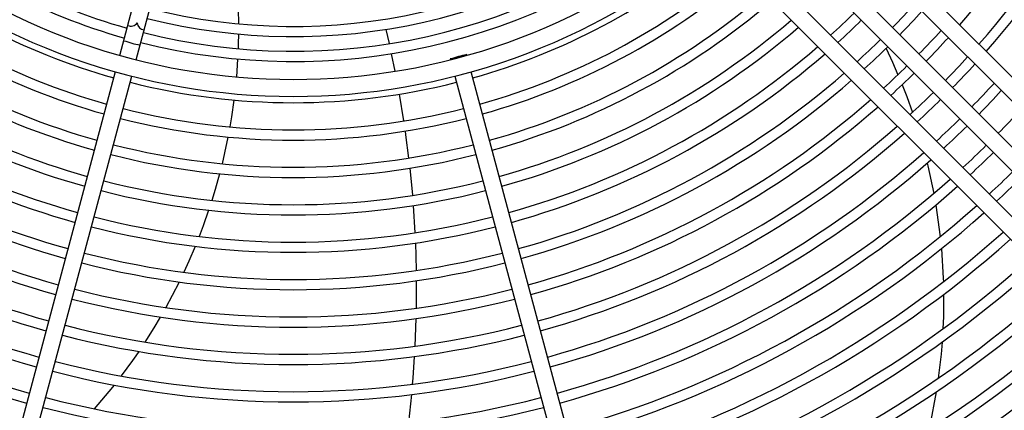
# Model space of a CAD drawing. Header units: centimetres. Extents: x -92429 to 178773, y 2337 to 428125.
# Tile 67 of 138: x 162360 to 162387, y 9265 to 9275. Entities that reach past the tile are written whole.
import ezdxf

# ---------------------------------------------------------------- set-up
doc = ezdxf.new("R2010")
doc.units = ezdxf.units.CM
doc.header["$LTSCALE"] = 50
doc.layers.add('WL_urządzenia', color=1, linetype='Continuous')

msp = doc.modelspace()

# ---------------------------------------------------------------- linework, layer by layer
at = {"layer": 'WL_urządzenia', "color": 1, "linetype": 'Continuous'}
for p, q in [((162373.514, 9287.589, 2170), (162397.542, 9263.56, 2170)), ((162397.215, 9263.233, 2170), (162373.249, 9287.199, 2170)), ((162371.676, 9285.626, 2170), (162395.641, 9261.66, 2170)), ((162395.314, 9261.332, 2170), (162371.285, 9285.36, 2170)), ((162363.016, 9274.351, 2170), (162364.948, 9281.559, 2170)), ((162363.464, 9274.232, 2170), (162365.395, 9281.439, 2170)), ((162391.184, 9268.018, 2170), (162380.564, 9278.638, 2170)), ((162380.236, 9278.31, 2170), (162390.856, 9267.691, 2170)), ((162366.25, 9275.611, 2170), (162366.257, 9275.209, 2170)), ((162366.256, 9274.93, 2170), (162366.25, 9274.663, 2170)), ((162370.372, 9274.67, 2170), (162370.282, 9275.06, 2170)), ((162366.25, 9274.663, 2170), (162366.245, 9274.53, 2170)), ((162370.531, 9273.919, 2170), (162370.432, 9274.397, 2170)), ((162372.484, 9274.351, 2170), (162372.478, 9274.374, 2170)), ((162383.916, 9274.541, 2170), (162384.089, 9274.17, 2170)), ((162366.232, 9274.252, 2170), (162366.197, 9273.766, 2170)), ((162372.031, 9274.254, 2170), (162372.037, 9274.232, 2170)), ((162384.089, 9274.17, 2170), (162384.24, 9273.825, 2170)), ((162362.896, 9273.904, 2170), (162359.009, 9259.397, 2170)), ((162376.491, 9259.397, 2170), (162372.604, 9273.904, 2170)), ((162359.457, 9259.277, 2170), (162363.344, 9273.784, 2170)), ((162372.157, 9273.784, 2170), (162376.044, 9259.277, 2170)), ((162384.353, 9273.549, 2170), (162384.477, 9273.23, 2170)), ((162370.767, 9272.563, 2170), (162370.647, 9273.295, 2170)), ((162366.129, 9273.134, 2170), (162366.064, 9272.68, 2170)), ((162384.477, 9273.23, 2170), (162384.633, 9272.797, 2170)), ((162366.064, 9272.68, 2170), (162366.017, 9272.4, 2170)), ((162370.821, 9272.188, 2170), (162370.807, 9272.288, 2170)), ((162365.966, 9272.125, 2170), (162365.875, 9271.692, 2170)), ((162370.903, 9271.553, 2170), (162370.821, 9272.188, 2170)), ((162365.875, 9271.692, 2170), (162365.806, 9271.396, 2170)), ((162385.037, 9271.416, 2170), (162385.055, 9271.341, 2170)), ((162365.737, 9271.124, 2170), (162365.618, 9270.697, 2170)), ((162371.005, 9270.546, 2170), (162370.934, 9271.277, 2170)), ((162385.055, 9271.341, 2170), (162385.214, 9270.59, 2170)), ((162365.618, 9270.697, 2170), (162365.528, 9270.401, 2170)), ((162371.005, 9270.538, 2170), (162371.005, 9270.546, 2170)), ((162365.44, 9270.131, 2170), (162365.292, 9269.709, 2170)), ((162371.074, 9269.517, 2170), (162371.027, 9270.26, 2170)), ((162385.27, 9270.273, 2170), (162385.39, 9269.411, 2170)), ((162365.292, 9269.709, 2170), (162365.181, 9269.414, 2170)), ((162365.074, 9269.147, 2170), (162364.9, 9268.742, 2170)), ((162371.099, 9268.888, 2170), (162371.087, 9269.238, 2170)), ((162385.422, 9269.08, 2170), (162385.473, 9268.279, 2170)), ((162364.9, 9268.742, 2170), (162364.762, 9268.44, 2170)), ((162371.108, 9268.492, 2170), (162371.099, 9268.888, 2170)), ((162364.635, 9268.176, 2170), (162364.449, 9267.811, 2170)), ((162371.109, 9267.462, 2170), (162371.112, 9268.211, 2170)), ((162385.473, 9268.279, 2170), (162385.477, 9268.18, 2170)), ((162364.449, 9267.811, 2170), (162364.27, 9267.48, 2170)), ((162385.484, 9267.835, 2170), (162385.478, 9267.239, 2170)), ((162364.123, 9267.22, 2170), (162363.948, 9266.926, 2170)), ((162371.074, 9266.429, 2170), (162371.103, 9267.18, 2170)), ((162385.478, 9267.239, 2170), (162385.464, 9266.896, 2170)), ((162363.948, 9266.926, 2170), (162363.702, 9266.537, 2170)), ((162385.442, 9266.536, 2170), (162385.415, 9266.213, 2170)), ((162363.361, 9266.034, 2170), (162363.054, 9265.616, 2170)), ((162363.453, 9266.165, 2170), (162363.361, 9266.034, 2170)), ((162363.533, 9266.283, 2170), (162363.453, 9266.165, 2170)), ((162371.018, 9265.552, 2170), (162371.059, 9266.146, 2170)), ((162385.415, 9266.213, 2170), (162385.34, 9265.559, 2170)), ((162371.004, 9265.392, 2170), (162371.018, 9265.552, 2170)), ((162362.815, 9265.309, 2170), (162362.322, 9264.72, 2170)), ((162362.863, 9265.369, 2170), (162362.815, 9265.309, 2170)), ((162370.899, 9264.352, 2170), (162370.979, 9265.108, 2170)), ((162385.284, 9265.184, 2170), (162385.107, 9264.26, 2170))]:
    msp.add_line(p, q, dxfattribs=at)
for points in [[(162363.234, 9275.165, 0.374287), (162363.493, 9275.235, 0.374287), (162363.682, 9275.045)], [(162363.123, 9274.748, -0.037253), (162363.344, 9274.679, -0.037253), (162363.57, 9274.628)], [(162372.031, 9274.254, -0.037253), (162372.257, 9274.306, -0.037253), (162372.478, 9274.374)], [(162372.478, 9274.374, -0.037253), (162372.252, 9274.323)], [(162372.252, 9274.323, -0.037253), (162372.031, 9274.254)]]:
    msp.add_lwpolyline(points, format="xyb", dxfattribs=at)
msp.add_circle((162367.75, 9291.124, 2170), 47.277, dxfattribs=at)
for radius, start, end in [(47.277, 229.4416, 220.5584), (42.566, 227.9961, 222.0039), (42.222, 228.0205, 221.9795), (42.012, 228.0356, 221.9644), (24.177, 318.7373, 344.4508), (24.918, 318.626, 344.4671), (25.196, 318.586, 344.473), (15.984, 255.8307, 309.342), (16.262, 255.8165, 309.439), (16.662, 230.4272, 254.203), (16.662, 255.797, 309.5728), (16.94, 230.3379, 254.2161), (16.94, 255.7839, 309.6621), (17.428, 230.1881, 309.8119), (17.891, 230.0533, 309.9467), (18.063, 230.0051, 254.2649), (18.063, 285.7351, 309.9949), (18.804, 229.8074, 254.2938), (18.804, 285.7062, 310.1926), (19.082, 229.7372, 254.3041), (19.082, 285.6959, 310.2628), (19.823, 229.5598, 254.3301), (19.823, 285.6699, 310.4402), (20.101, 229.4966, 254.3394), (20.101, 285.6606, 310.5034), (22.88, 315.5804, 317.7868), (21.861, 312.0832, 314.3926), (23.158, 315.5734, 317.7533), (20.842, 229.3364, 254.3629), (20.842, 285.6371, 310.6636), (22.139, 312.1199, 314.4002), (21.12, 229.2792, 254.3713), (21.12, 285.6287, 310.7208), (23.899, 315.5556, 317.6679), (22.88, 312.2132, 314.4196), (24.177, 315.5492, 317.6372), (22.139, 229.0819, 254.4002), (21.861, 229.1339, 254.3926), (21.861, 285.6074, 310.8661), (22.139, 285.5998, 310.9181), (23.158, 312.2467, 314.4266), (24.918, 315.5329, 317.5587), (25.196, 315.527, 317.5304), (22.88, 228.9495, 254.4196), (22.88, 285.5804, 311.0505), (23.899, 312.3321, 314.4444), (24.177, 312.3628, 314.4508), (23.158, 228.902, 254.4266), (18.063, 255.7351, 284.2649), (23.158, 285.5734, 311.098), (25.937, 315.512, 317.4581), (24.918, 312.4413, 314.4671), (26.215, 315.5065, 317.432), (23.899, 228.7809, 254.4444), (23.899, 285.5556, 311.2191), (25.196, 312.4696, 314.473), (24.177, 228.7373, 254.4508), (18.804, 255.7062, 284.2938), (24.177, 285.5492, 311.2627), (26.956, 315.4926, 317.3651), (19.082, 255.6959, 284.3041), (25.937, 312.5419, 314.488), (25.196, 228.586, 254.473), (24.918, 228.626, 254.4671), (24.918, 285.5329, 311.374), (25.196, 285.527, 311.414), (26.215, 312.568, 314.4935), (25.937, 228.4834, 254.488), (19.823, 255.6699, 284.3301), (25.937, 285.512, 311.5166), (26.956, 312.6349, 314.5074), (27.234, 312.659, 314.5124), (26.215, 228.4464, 254.4935), (20.101, 255.6606, 284.3394), (26.215, 285.5065, 311.5536), (27.975, 312.7211, 314.5253), (26.956, 228.3516, 254.5074), (20.842, 255.6371, 284.3629), (26.956, 285.4926, 311.6484), (28.253, 312.7435, 314.53), (27.234, 228.3173, 254.5124), (21.12, 255.6287, 284.3713), (27.234, 285.4876, 311.6827), (27.975, 285.4747, 311.7707), (28.253, 285.47, 311.8025), (21.861, 255.6074, 284.3926), (22.139, 255.5998, 284.4002), (28.994, 285.458, 311.8843), (29.272, 285.4536, 311.9139), (22.88, 255.5804, 284.4196), (30.013, 285.4424, 311.9901), (23.158, 255.5734, 284.4266), (30.291, 285.4384, 312.0178), (23.899, 255.5556, 284.4444), (31.032, 285.4279, 312.0891), (24.177, 255.5492, 284.4508), (31.31, 285.4241, 312.1149), (32.051, 285.4143, 312.1817), (32.329, 285.4107, 312.206), (24.918, 255.5329, 284.4671), (32.908, 227.7448, 312.2552), (25.196, 255.527, 284.473), (33.372, 227.7066, 312.2934), (33.769, 285.3932, 312.3252), (25.937, 255.512, 284.488), (34.048, 285.39, 312.3471), (34.26, 285.3876, 312.3636), (26.215, 255.5065, 284.4935), (34.538, 285.3845, 312.3848), (34.751, 285.3821, 312.4008), (35.029, 285.3791, 312.4215), (26.956, 255.4926, 284.5074), (35.242, 285.3768, 312.4371), (27.234, 255.4876, 284.5124), (35.52, 285.3738, 312.4571), (35.732, 285.3716, 312.4723)]:
    msp.add_arc((162367.75, 9291.124, 2170), radius, start, end, dxfattribs=at)

doc.saveas('drawing.dxf')
